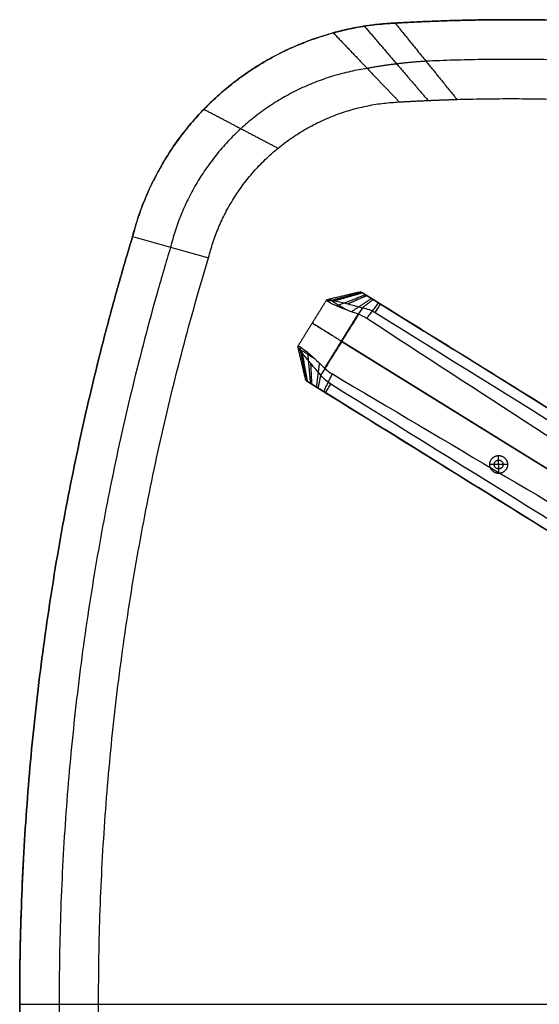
# Model space of a CAD drawing. Header units: millimetres. Extents: x 158 to 605, y -307 to 354.
# Tile 7 of 12: x 158 to 332, y 24 to 354. Entities that reach past the tile are written whole.
import ezdxf

# ---------------------------------------------------------------- set-up
doc = ezdxf.new("R2010")
doc.units = ezdxf.units.MM
doc.layers.add('Legs', color=7, linetype='Continuous', true_color=0x38b677)
doc.layers.add('Tabletop', color=7, linetype='Continuous', true_color=0xffa000)

msp = doc.modelspace()

# ---------------------------------------------------------------- linework, layer by layer
at = {"layer": 'Legs'}
for p, q in [((265.76, 246.41, -1653.5), (498.13, 102.26, -1619.63)), ((564.73, 60.95, -1678.49), (265.9, 246.32, -1678.44))]:
    msp.add_line(p, q, dxfattribs=at)
for points, degree in [([(272.31, 262.94, -1667.7), (266.69, 261.62, -1667.89), (261.06, 260.3, -1668.08)], 2), ([(272.67, 262.72, -1664.78), (266.96, 261.21, -1663.37), (261.25, 259.7, -1661.96)], 2), ([(272.9, 262.57, -1670.56), (268.26, 261.25, -1672.05), (263.62, 259.93, -1673.53)], 2), ([(273.93, 261.94, -1662.23), (269.09, 260.06, -1659.51), (264.26, 258.19, -1656.79)], 2), ([(274.36, 261.67, -1672.96), (271.18, 260.28, -1675.03), (268, 258.89, -1677.1)], 2), ([(278.93, 258.84, -1675.09), (278.09, 259.36, -1675.1), (276.41, 260.4, -1674.72), (274.24, 261.74, -1673.1), (272.75, 262.67, -1670.64), (272.15, 263.04, -1667.71), (272.52, 262.81, -1664.72), (273.8, 262.01, -1662.11), (275.83, 260.76, -1660.25), (277.47, 259.74, -1659.69), (278.31, 259.22, -1659.61)], 3), ([(260.8, 260.21, -1666.05), (255.99, 252.47, -1666.05), (251.19, 244.73, -1666.05)], 2), ([(275.9, 260.71, -1660.42), (272.56, 258.48, -1657.16), (269.21, 256.24, -1653.9)], 2), ([(276.47, 260.36, -1674.55), (274.71, 258.99, -1676.49), (272.95, 257.62, -1678.44)], 2), ([(278.31, 259.22, -1659.61), (393.08, 188.02, -1645.76), (507.86, 116.82, -1631.92)], 2), ([(562.33, 83.03, -1675.09), (420.63, 170.93, -1675.09), (278.93, 258.84, -1675.09)], 2), ([(272.91, 257.63, -1678.44), (265.9, 246.32, -1678.44), (258.89, 235.02, -1678.44)], 2), ([(271.4, 255.49, -1653.5), (265.76, 246.41, -1653.5), (260.13, 237.33, -1653.5)], 2), ([(274.33, 254, -1653.1), (273.4, 254.61, -1653.24), (272.43, 255.1, -1653.37), (271.4, 255.49, -1653.5)], 3), ([(277.17, 255.99, -1678.44), (371.65, 197.36, -1678.45), (466.12, 138.73, -1678.47), (560.6, 80.11, -1678.49)], 3), ([(500.22, 107.12, -1619.72), (424.92, 156.08, -1630.85), (349.62, 205.04, -1641.97), (274.33, 254, -1653.1)], 3), ([(253.86, 233.2, -1667.7), (252.55, 238.82, -1667.89), (251.23, 244.45, -1668.08)], 2), ([(254.22, 232.98, -1664.78), (253.04, 238.76, -1663.37), (251.86, 244.55, -1661.96)], 2), ([(254.45, 232.83, -1670.56), (253.57, 237.58, -1672.05), (252.7, 242.32, -1673.53)], 2), ([(255.48, 232.2, -1662.23), (255.01, 237.36, -1659.51), (254.54, 242.52, -1656.79)], 2), ([(255.91, 231.93, -1672.96), (255.74, 235.39, -1675.03), (255.57, 238.86, -1677.1)], 2), ([(257.45, 230.97, -1660.42), (257.97, 234.96, -1657.16), (258.48, 238.95, -1653.9)], 2), ([(258.01, 230.62, -1674.55), (258.46, 232.81, -1676.49), (258.91, 234.99, -1678.44)], 2), ([(260.13, 237.33, -1653.5), (260.94, 236.58, -1653.37), (261.81, 235.92, -1653.24), (262.77, 235.37, -1653.1)], 3), ([(262.77, 235.37, -1653.1), (340.08, 189.65, -1641.97), (417.39, 143.94, -1630.85), (494.71, 98.23, -1619.72)], 3), ([(259.86, 229.48, -1659.61), (259.02, 230, -1659.69), (257.38, 231.02, -1660.25), (255.35, 232.27, -1662.11), (254.07, 233.07, -1664.72), (253.7, 233.3, -1667.71), (254.3, 232.92, -1670.64), (255.79, 232, -1673.1), (257.96, 230.66, -1674.72), (259.64, 229.62, -1675.1), (260.47, 229.1, -1675.09)], 3), ([(545.73, 56.14, -1678.49), (451.23, 114.74, -1678.47), (356.74, 173.33, -1678.45), (262.24, 231.93, -1678.44)], 3), ([(489.41, 87.08, -1631.92), (374.63, 158.28, -1645.76), (259.86, 229.48, -1659.61)], 2), ([(260.47, 229.1, -1675.09), (402.18, 141.19, -1675.09), (543.88, 53.29, -1675.09)], 2)]:
    msp.add_open_spline(points, degree=degree, dxfattribs=at)
for points, knots in [([(271.4, 255.49, -1653.5), (270.65, 255.73, -1653.57), (269.92, 255.99, -1653.7), (269.21, 256.24, -1653.9), (267.34, 256.91, -1654.42), (265.65, 257.59, -1655.41), (264.26, 258.19, -1656.79), (264.03, 258.29, -1657.02), (263.81, 258.39, -1657.27), (263.59, 258.49, -1657.52), (262.52, 258.98, -1658.8), (261.72, 259.39, -1660.31), (261.25, 259.7, -1661.96), (260.88, 259.94, -1663.28), (260.73, 260.11, -1664.66), (260.8, 260.21, -1666.05), (260.83, 260.26, -1666.73), (260.92, 260.29, -1667.41), (261.06, 260.3, -1668.08), (261.49, 260.33, -1670.08), (262.37, 260.2, -1671.94), (263.62, 259.93, -1673.53), (263.9, 259.87, -1673.88), (264.19, 259.81, -1674.21), (264.5, 259.74, -1674.53), (265.52, 259.51, -1675.58), (266.71, 259.22, -1676.45), (268, 258.89, -1677.1), (269.54, 258.51, -1677.87), (271.21, 258.07, -1678.32), (272.91, 257.63, -1678.44)], [0, 0, 0, 0, 2.350554, 2.350554, 2.350554, 8.530092, 8.530092, 8.530092, 9.558291, 9.558291, 9.558291, 14.8007, 14.8007, 14.8007, 18.985573, 18.985573, 18.985573, 21.045481, 21.045481, 21.045481, 27.194058, 27.194058, 27.194058, 28.539471, 28.539471, 28.539471, 33.006725, 33.006725, 33.006725, 38.316651, 38.316651, 38.316651, 38.316651]), ([(267.2, 256.99, -1654.67), (266.35, 257.52, -1655.38), (264.31, 258.78, -1657.54), (262.06, 260.18, -1662.11), (261.45, 260.56, -1667.03), (261.79, 260.34, -1669.92), (261.97, 260.23, -1670.84)], [12.228551, 12.228551, 12.228551, 12.228551, 17.770128, 26.655191, 35.540255, 39.745488, 39.745488, 39.745488, 39.745488]), ([(274.33, 254, -1653.1), (274.6, 254.36, -1653.55), (275.23, 255.19, -1654.58), (276.21, 256.47, -1656.18), (277.26, 257.84, -1657.89), (277.96, 258.76, -1659.03), (278.31, 259.22, -1659.61)], [0, 0, 0, 0, 1.938159, 4.373808, 6.809459, 9.245114, 9.245114, 9.245114, 9.245114]), ([(277.17, 255.99, -1678.44), (277.45, 256.45, -1677.9), (278.04, 257.4, -1676.78), (278.62, 258.35, -1675.67), (278.93, 258.84, -1675.09)], [0, 0, 0, 0, 2.294414, 4.730012, 4.730012, 4.730012, 4.730012]), ([(272.91, 257.63, -1678.44), (272.92, 257.63, -1678.44), (272.94, 257.62, -1678.44), (272.95, 257.62, -1678.44), (273.69, 257.47, -1678.44), (274.42, 257.26, -1678.44), (275.85, 256.73, -1678.44), (276.52, 256.4, -1678.44), (277.17, 255.99, -1678.44)], [0, 0, 0, 0, 0.034425, 0.034425, 0.034425, 2.311706, 2.311706, 4.590223, 4.590223, 4.590223, 4.590223]), ([(258.89, 235.02, -1678.44), (257.73, 236.35, -1678.32), (256.6, 237.65, -1677.87), (255.57, 238.86, -1677.1), (254.71, 239.87, -1676.45), (253.92, 240.81, -1675.58), (253.26, 241.62, -1674.53), (253.06, 241.86, -1674.21), (252.87, 242.1, -1673.88), (252.7, 242.32, -1673.53), (251.9, 243.33, -1671.94), (251.39, 244.06, -1670.08), (251.23, 244.45, -1668.08), (251.18, 244.58, -1667.41), (251.16, 244.67, -1666.73), (251.19, 244.73, -1666.05), (251.25, 244.83, -1664.66), (251.47, 244.77, -1663.28), (251.86, 244.55, -1661.96), (252.34, 244.27, -1660.31), (253.06, 243.74, -1658.8), (253.98, 242.99, -1657.52), (254.16, 242.84, -1657.27), (254.34, 242.68, -1657.02), (254.54, 242.52, -1656.79), (255.7, 241.55, -1655.41), (257.05, 240.33, -1654.42), (258.48, 238.95, -1653.9), (259.03, 238.43, -1653.7), (259.58, 237.88, -1653.57), (260.13, 237.33, -1653.5)], [0, 0, 0, 0, 5.309926, 5.309926, 5.309926, 9.777179, 9.777179, 9.777179, 11.122593, 11.122593, 11.122593, 17.27117, 17.27117, 17.27117, 19.331078, 19.331078, 19.331078, 23.515951, 23.515951, 23.515951, 28.75836, 28.75836, 28.75836, 29.786559, 29.786559, 29.786559, 35.966097, 35.966097, 35.966097, 38.316651, 38.316651, 38.316651, 38.316651]), ([(256.92, 240.42, -1654.67), (256.07, 240.95, -1655.38), (254.03, 242.21, -1657.54), (251.78, 243.61, -1662.11), (251.17, 243.99, -1667.03), (251.51, 243.77, -1669.92), (251.69, 243.66, -1670.84)], [12.228551, 12.228551, 12.228551, 12.228551, 17.770128, 26.655191, 35.540255, 39.745488, 39.745488, 39.745488, 39.745488]), ([(262.24, 231.93, -1678.44), (261.6, 232.33, -1678.44), (261, 232.79, -1678.44), (259.88, 233.83, -1678.44), (259.38, 234.39, -1678.44), (258.91, 234.99, -1678.44), (258.9, 235, -1678.44), (258.9, 235.01, -1678.44), (258.89, 235.02, -1678.44)], [0, 0, 0, 0, 2.278517, 2.278517, 4.555798, 4.555798, 4.555798, 4.590223, 4.590223, 4.590223, 4.590223]), ([(259.86, 229.48, -1659.61), (260.11, 230, -1659.03), (260.62, 231.03, -1657.89), (261.39, 232.58, -1656.18), (262.11, 234.03, -1654.58), (262.56, 234.95, -1653.55), (262.77, 235.37, -1653.1)], [0, 0, 0, 0, 2.435655, 4.871306, 7.306955, 9.245114, 9.245114, 9.245114, 9.245114]), ([(260.47, 229.1, -1675.09), (260.78, 229.58, -1675.67), (261.37, 230.53, -1676.78), (261.96, 231.47, -1677.9), (262.24, 231.93, -1678.44)], [0, 0, 0, 0, 2.435598, 4.730012, 4.730012, 4.730012, 4.730012])]:
    msp.add_open_spline(points, degree=3, knots=knots, dxfattribs=at)
msp.add_rational_spline([(265.9, 246.32, -1678.44), (256.06, 252.43, -1677.65), (255.99, 252.47, -1666.05), (255.93, 252.51, -1654.44), (265.76, 246.41, -1653.5)], [1, 0.732747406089, 1, 0.732747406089, 1], degree=2, knots=[1195.643942, 1195.643942, 1195.643942, 1214.355087, 1214.355087, 1233.066231, 1233.066231, 1233.066231], dxfattribs=at)
at = {"layer": 'Tabletop'}
msp.add_line((157.74, 23.81, -1078.12), (605.43, 23.81, -1078.12), dxfattribs=at)
for points, weights, degree in [([(283.86, 353.15, -1078.12), (330.55, 355.88, -1078.12), (377.17, 352.07, -1078.12)], [1, 0.997550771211, 1], 2), ([(377.17, 352.07, -1086.12), (330.55, 355.88, -1086.12), (283.86, 353.15, -1086.12)], [1, 0.997550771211, 1], 2), ([(195.64, 281.51, -1078.12), (213.3, 349.9, -1078.12), (283.86, 353.15, -1078.12)], [1, 0.804470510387, 1], 2), ([(283.86, 353.15, -1086.12), (273.29, 352.66, -1086.12), (263.08, 349.88, -1086.12)], [1, 0.993939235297, 1], 2), ([(273.53, 352.11, -1086.12), (280.81, 343.62, -1089.86), (287.94, 335.31, -1093.53), (294.91, 327.18, -1097.12)], [0.968027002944, 0.978527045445, 0.989027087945, 0.999527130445], 3), ([(283.86, 353.15, -1086.12), (290.77, 344.61, -1089.78), (297.69, 336.07, -1093.45), (304.61, 327.53, -1097.12)], [1, 1.00000007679, 1.0000000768, 1], 3), ([(263.08, 349.88, -1086.12), (209.52, 335.26, -1086.12), (195.64, 281.51, -1086.12)], [1, 0.864892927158, 1], 2), ([(263.08, 349.88, -1086.12), (270.76, 341.84, -1089.93), (278.14, 334.11, -1093.6), (285.23, 326.68, -1097.12)], [1, 1.00039416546, 1.00038899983, 1], 3), ([(274.48, 337.94, -1091.78), (221.34, 329.97, -1091.49), (208.41, 277.96, -1091.62)], [0.971182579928, 0.820626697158, 1], 2), ([(294.23, 340.34, -1091.62), (284.29, 339.73, -1091.72), (274.48, 337.94, -1091.78)], [0.999584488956, 0.982170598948, 0.971182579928], 2), ([(285.23, 326.68, -1097.12), (294.91, 327.25, -1097.12), (304.61, 327.53, -1097.12)], [1, 0.999885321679, 1], 2), ([(219.62, 324.22, -1086.12), (227.9, 319.89, -1089.77), (236.2, 315.53, -1093.44), (244.53, 311.17, -1097.12)], [0.905390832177, 0.903869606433, 0.902348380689, 0.900827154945], 3), ([(221.17, 274.4, -1097.12), (233.71, 324.42, -1097.12), (285.23, 326.68, -1097.12)], [1, 0.80165430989, 1], 2)]:
    msp.add_rational_spline(points, weights, degree=degree, dxfattribs=at)
for points, degree in [([(330.53, 354.24, -1078.12), (330.53, 354.24, -1082.12), (330.53, 354.24, -1086.12)], 2), ([(283.86, 353.15, -1078.12), (283.86, 353.15, -1082.12), (283.86, 353.15, -1086.12)], 2), ([(227.96, 331.85, -1078.12), (227.96, 331.85, -1082.12), (227.96, 331.85, -1086.12)], 2), ([(195.64, 281.51, -1078.12), (195.64, 281.51, -1082.12), (195.64, 281.51, -1086.12)], 2), ([(195.64, 281.51, -1086.12), (204.15, 279.14, -1089.79), (212.66, 276.77, -1093.45), (221.17, 274.4, -1097.12)], 3), ([(318.63, 204.99, -1095.62), (317.13, 204.99, -1096.37), (315.63, 204.99, -1097.12)], 2), ([(318.63, 204.99, -1095.62), (318.63, 206.49, -1096.37), (318.63, 207.99, -1097.12)], 2), ([(321.63, 204.99, -1097.12), (320.13, 204.99, -1096.37), (318.63, 204.99, -1095.62)], 2), ([(318.63, 204.99, -1095.62), (318.63, 203.49, -1096.37), (318.63, 201.99, -1097.12)], 2), ([(157.74, 23.85, -1078.12), (157.74, 23.85, -1082.12), (157.74, 23.85, -1086.12)], 2), ([(157.74, 23.85, -1086.12), (166.57, 23.85, -1089.79), (175.41, 23.85, -1093.45), (184.24, 23.85, -1097.12)], 3)]:
    msp.add_open_spline(points, degree=degree, dxfattribs=at)
for points, weights, knots in [([(492.42, 312.29, -1091.62), (438.97, 332.14, -1091.62), (382.27, 338.21, -1091.61), (375.61, 338.87, -1091.62), (368.93, 339.37, -1091.62), (331.61, 341.99, -1091.62), (294.23, 340.34, -1091.62)], [0.999573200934, 0.991622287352, 0.99914076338, 0.999333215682, 0.999684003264, 0.998001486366, 0.999584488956], [341.195987, 341.195987, 341.195987, 460.737603, 460.737603, 474.87507, 474.87507, 553.639328, 553.639328, 553.639328]), ([(304.61, 327.53, -1097.12), (339.79, 328.53, -1097.12), (374.86, 325.67, -1097.12), (381.13, 325.08, -1097.12), (387.38, 324.32, -1097.12), (440.6, 317.82, -1097.12), (490.74, 298.79, -1097.12)], [1, 0.998494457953, 1, 0.999039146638, 0.99828152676, 0.991875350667, 1], [-553.639328, -553.639328, -553.639328, -475.036539, -475.036539, -460.972828, -460.972828, -341.195987, -341.195987, -341.195987]), ([(195.51, -233.82, -1078.12), (157.49, -107.79, -1078.12), (157.74, 23.85, -1078.12), (157.55, 155.5, -1078.12), (195.64, 281.51, -1078.12)], [1, 0.989145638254, 1, 0.989145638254, 1], [0, 0, 0, 263.287712, 263.287712, 526.575424, 526.575424, 526.575424]), ([(195.64, 281.51, -1086.12), (157.55, 155.5, -1086.12), (157.74, 23.85, -1086.12), (157.49, -107.79, -1086.12), (195.51, -233.82, -1086.12)], [1, 0.989145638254, 1, 0.989145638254, 1], [0, 0, 0, 263.287712, 263.287712, 526.575424, 526.575424, 526.575424]), ([(208.41, 277.96, -1091.62), (170.8, 153.69, -1091.62), (170.99, 23.85, -1091.62), (170.74, -105.98, -1091.62), (208.28, -230.27, -1091.62)], [1, 0.989118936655, 1, 0.989118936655, 1], [674.678577, 674.678577, 674.678577, 959.463786, 959.463786, 1244.248994, 1244.248994, 1244.248994]), ([(221.05, -226.72, -1097.12), (183.99, -104.18, -1097.12), (184.24, 23.85, -1097.12), (184.05, 151.87, -1097.12), (221.17, 274.4, -1097.12)], [1, 0.989092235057, 1, 0.989092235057, 1], [-1244.248994, -1244.248994, -1244.248994, -959.463786, -959.463786, -674.678577, -674.678577, -674.678577]), ([(315.63, 204.99, -1097.12), (315.63, 207.99, -1097.12), (318.63, 207.99, -1097.12), (321.63, 207.99, -1097.12), (321.63, 204.99, -1097.12)], [1, 0.707106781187, 1, 0.707106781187, 1], [9.424778, 9.424778, 9.424778, 14.137167, 14.137167, 18.849556, 18.849556, 18.849556]), ([(321.63, 204.99, -1097.12), (321.63, 201.99, -1097.12), (318.63, 201.99, -1097.12), (315.63, 201.99, -1097.12), (315.63, 204.99, -1097.12)], [1, 0.707106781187, 1, 0.707106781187, 1], [0, 0, 0, 4.712389, 4.712389, 9.424778, 9.424778, 9.424778]), ([(317.13, 204.99, -1096.37), (317.13, 206.49, -1096.37), (318.63, 206.49, -1096.37), (320.13, 206.49, -1096.37), (320.13, 204.99, -1096.37)], [1, 0.707106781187, 1, 0.707106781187, 1], [9.424778, 9.424778, 9.424778, 14.137167, 14.137167, 18.849556, 18.849556, 18.849556]), ([(320.13, 204.99, -1096.37), (320.13, 203.49, -1096.37), (318.63, 203.49, -1096.37), (317.13, 203.49, -1096.37), (317.13, 204.99, -1096.37)], [1, 0.707106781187, 1, 0.707106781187, 1], [0, 0, 0, 4.712389, 4.712389, 9.424778, 9.424778, 9.424778]), ([(158.97, 71.84, -1086.12), (157.7, 47.86, -1086.12), (157.74, 23.85, -1086.12), (157.49, -107.79, -1086.12), (195.51, -233.82, -1086.12)], [0.99674056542, 0.998002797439, 1, 0.989145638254, 1], [891.525177, 891.525177, 891.525177, 939.61841, 939.61841, 1200.994679, 1200.994679, 1200.994679])]:
    msp.add_rational_spline(points, weights, degree=2, knots=knots, dxfattribs=at)

doc.saveas('drawing.dxf')
